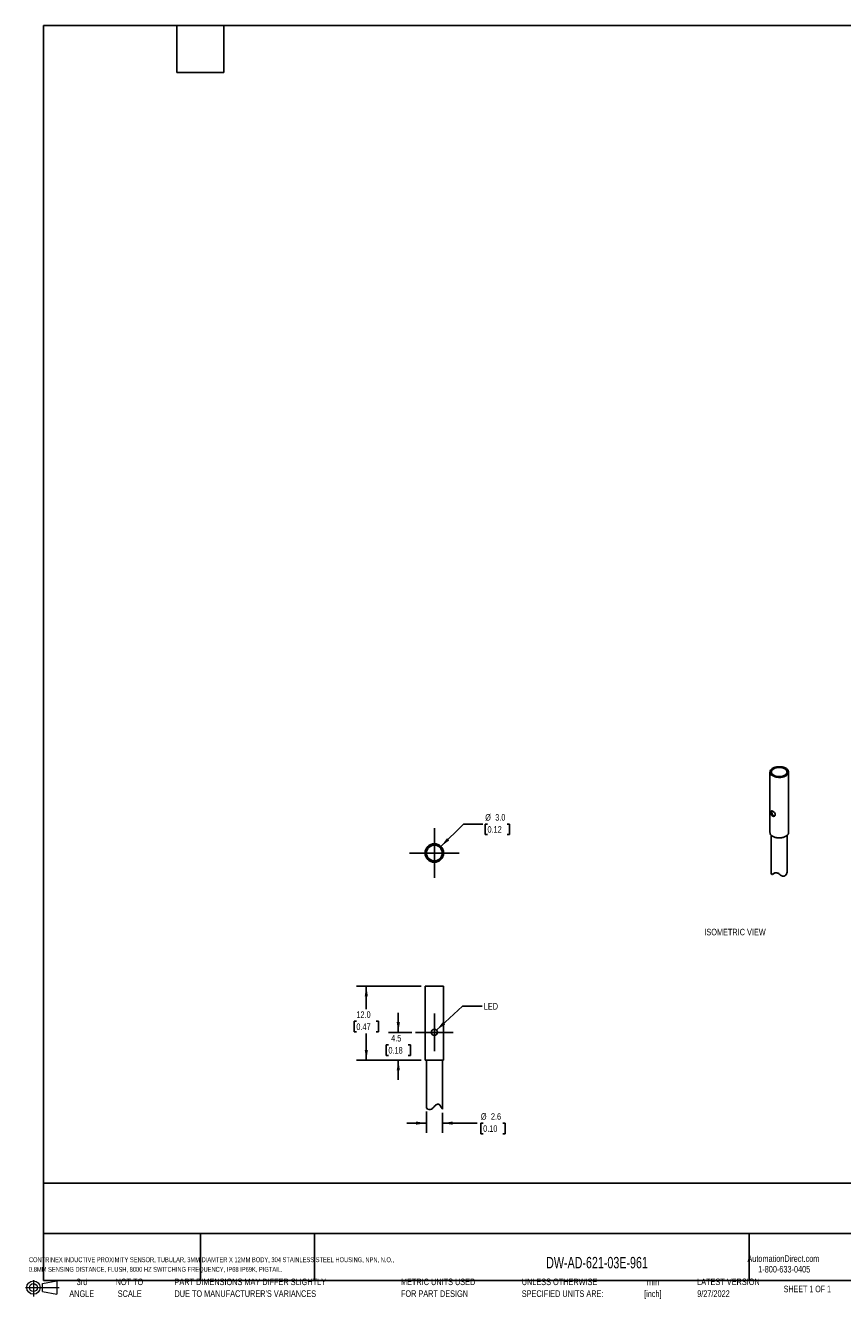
# Model space of a CAD drawing. Header units: millimetres. Extents: x 3 to 273, y 3 to 210.
# Tile 1 of 2: x 3 to 136, y 3 to 210. Entities that reach past the tile are written whole.
import ezdxf

# ---------------------------------------------------------------- set-up
doc = ezdxf.new("R2010")
doc.units = ezdxf.units.MM
doc.header["$LTSCALE"] = 0.5
doc.linetypes.add('CENTERX2', pattern=[20.32, 12.7, -2.54, 2.54, -2.54])
doc.layers.add('CENTER', color=40, linetype='CENTERX2')
doc.layers.add('DIMENSIONS', color=140, linetype='Continuous', lineweight=25)
doc.layers.add('TEXT', color=140, linetype='Continuous', lineweight=25)
doc.styles.add('SLDTEXTSTYLE0', font='TXT', dxfattribs={"width": 0.7})
doc.styles.add('SLDTEXTSTYLE1', font='TXT', dxfattribs={"width": 0.65})
doc.dimstyles.new('SLDDIMSTYLE0', dxfattribs={"dimtxt": 1.079004, "dimasz": 1.651, "dimexe": 0, "dimexo": 0.0625, "dimgap": 0.269751, "dimtad": 0, "dimtih": 1, "dimtoh": 1, "dimrnd": 1e-09, "dimzin": 12, "dimdsep": 46, "dimtxsty": 'SLDTEXTSTYLE0', "dimsah": 1, "dimcen": 0.09, "dimadec": 0, "dimazin": 3, "dimtfac": 1, "dimtmove": 0, "dimatfit": 0, "dimfxl": 0, "dimfrac": 2, "dimtolj": 1, "dimtzin": 12, "dimarcsym": 0})
doc.dimstyles.new('SLDDIMSTYLE1', dxfattribs={"dimtxt": 1.079004, "dimasz": 1.651, "dimexe": 0, "dimexo": 0.0625, "dimgap": 0.269751, "dimtad": 0, "dimtih": 1, "dimtoh": 1, "dimrnd": 1e-09, "dimzin": 4, "dimdsep": 46, "dimtxsty": 'SLDTEXTSTYLE0', "dimsah": 1, "dimcen": 0.09, "dimadec": 0, "dimazin": 1, "dimtfac": 1, "dimtofl": 0, "dimtmove": 0, "dimatfit": 3, "dimfxl": 0, "dimfrac": 2, "dimtolj": 1, "dimtzin": 12, "dimarcsym": 0})
doc.dimstyles.new('SLDDIMSTYLE2', dxfattribs={"dimtxt": 0.18, "dimasz": 1.651, "dimexe": 0, "dimexo": 0.0625, "dimgap": 0, "dimtad": 0, "dimtih": 1, "dimtoh": 1, "dimdec": 0, "dimrnd": 1e-09, "dimzin": 0, "dimdsep": 46, "dimtxsty": 'Standard', "dimsah": 1, "dimcen": 0.09, "dimadec": 0, "dimazin": 0, "dimtfac": 1.651, "dimtdec": 0, "dimtofl": 0, "dimtmove": 0, "dimatfit": 3, "dimfxl": 0, "dimfrac": 2, "dimtolj": 1, "dimtzin": 0, "dimarcsym": 0})
doc.dimstyles.new('SLDDIMSTYLE3', dxfattribs={"dimtxt": 1.079004, "dimasz": 1.651, "dimexe": 0, "dimexo": 0.0625, "dimgap": 0.269751, "dimtad": 0, "dimtih": 1, "dimtoh": 1, "dimrnd": 1e-09, "dimzin": 4, "dimdsep": 46, "dimtxsty": 'SLDTEXTSTYLE0', "dimsah": 1, "dimcen": 0, "dimadec": 0, "dimazin": 1, "dimtfac": 1, "dimtofl": 0, "dimtmove": 0, "dimatfit": 3, "dimfxl": 0, "dimfrac": 2, "dimtolj": 1, "dimtzin": 12, "dimarcsym": 0})

# ---------------------------------------------------------------- blocks, each defined once
blk = doc.blocks.new('Block11')
at = {"color": 7, "linetype": 'Continuous', "lineweight": 18}
for p, q in [((1.29, 2.66), (1.29, 0)), ((2.74, 2.08), (5.09, 2.52)), ((2.74, 0.8), (2.74, 2.08)), ((5.09, 2.52), (5.09, 0.37)), ((0, 1.44), (5.44, 1.44)), ((2.74, 0.8), (5.09, 0.37))]:
    blk.add_line(p, q, dxfattribs=at)
for radius in [1.08, 0.643]:
    blk.add_circle((1.29, 1.44), radius, dxfattribs=at)
blk = doc.blocks.new('Block12')
at = {"color": 7, "linetype": 'Continuous'}
blk.add_blockref('Block11', (0, 0), dxfattribs=at)
blk = doc.blocks.new('SW_NOTE_0')
at = {"layer": 'TEXT', "color": 0, "attachment_point": 1, "style": 'SLDTEXTSTYLE0'}
for s, insert, char_height in [('CONTRINEX INDUCTIVE PROXIMITY SENSOR, TUBULAR, 3MM DIAMTER X 12MM BODY, 304 STAINLESS STEEL HOUSING, NPN, N.O.,', (0, 1.02), 0.79375), ('0.8MM SENSING DISTANCE, FLUSH, 8000 HZ SWITCHING FREQUENCY, IP68 IP69K, PIGTAIL.', (0, -0.54), 0.7937)]:
    blk.add_mtext(s, dxfattribs=dict(at, insert=insert, char_height=char_height))
blk = doc.blocks.new('SW_NOTE_0_1')
at = {"layer": 'TEXT', "color": 0, "char_height": 1.058, "attachment_point": 2, "style": 'SLDTEXTSTYLE0'}
for s, insert in [('mm', (1.42, 1.36)), ('[inch]', (1.38, -0.55))]:
    blk.add_mtext(s, dxfattribs=dict(at, insert=insert))
blk = doc.blocks.new('SW_NOTE_0_2')
at = {"layer": 'TEXT', "color": 0, "char_height": 1.0583, "attachment_point": 1, "style": 'SLDTEXTSTYLE0'}
for s, insert in [('UNLESS OTHERWISE', (0, 1.36)), ('SPECIFIED UNITS ARE:', (0, -0.55))]:
    blk.add_mtext(s, dxfattribs=dict(at, insert=insert))
blk = doc.blocks.new('SW_NOTE_0_3')
at = {"layer": 'TEXT', "color": 0, "char_height": 1.0583, "attachment_point": 1, "style": 'SLDTEXTSTYLE0'}
for s, insert in [('PART DIMENSIONS MAY DIFFER SLIGHTLY', (0, 1.36)), ("DUE TO MANUFACTURER'S VARIANCES", (0, -0.55))]:
    blk.add_mtext(s, dxfattribs=dict(at, insert=insert))
blk = doc.blocks.new('SW_NOTE_0_4')
at = {"layer": 'TEXT', "color": 0, "char_height": 1.058, "attachment_point": 2, "style": 'SLDTEXTSTYLE0'}
for s, insert in [('NOT TO', (2.63, 1.36)), ('SCALE', (2.68, -0.55))]:
    blk.add_mtext(s, dxfattribs=dict(at, insert=insert))
blk = doc.blocks.new('SW_NOTE_0_5')
at = {"layer": 'TEXT', "color": 0, "char_height": 1.058, "attachment_point": 2, "style": 'SLDTEXTSTYLE0'}
for s, insert in [('3rd', (1.16, 1.36)), ('ANGLE', (1.11, -0.55))]:
    blk.add_mtext(s, dxfattribs=dict(at, insert=insert))
blk = doc.blocks.new('SW_NOTE_0_6')
at = {"layer": 'TEXT', "color": 0, "char_height": 1.0583, "attachment_point": 1, "style": 'SLDTEXTSTYLE0'}
for s, insert in [('METRIC UNITS USED', (0, 1.36)), ('FOR PART DESIGN', (0, -0.55))]:
    blk.add_mtext(s, dxfattribs=dict(at, insert=insert))
blk = doc.blocks.new('_D')
at = {"layer": 'DIMENSIONS'}
for p, q in [((68.35, 33.73), (68.35, 30.26)), ((70.95, 33.49), (70.95, 30.26)), ((68.35, 31.84), (65.18, 31.84)), ((70.95, 31.84), (76.58, 31.84)), ((77.55, 31.84), (77.19, 31.84)), ((77.19, 31.84), (77.19, 30.13)), ((80.75, 31.84), (81.12, 31.84)), ((81.12, 31.84), (81.12, 30.13)), ((77.19, 30.13), (77.55, 30.13)), ((81.12, 30.13), (80.75, 30.13))]:
    blk.add_line(p, q, dxfattribs=at)
for points in [[(68.35, 31.84), (66.7, 32.1), (66.7, 31.59)], [(70.95, 31.84), (72.6, 31.59), (72.6, 32.1)]]:
    blk.add_solid(points, dxfattribs=at)
at = {"layer": 'DIMENSIONS', "char_height": 1.058, "attachment_point": 1, "style": 'SLDTEXTSTYLE0'}
for s, insert in [('%%c', (77.18, 33.45)), ('2.6', (78.81, 33.45)), ('0.10', (77.55, 31.49))]:
    blk.add_mtext(s, dxfattribs=dict(at, insert=insert))
blk = doc.blocks.new('_D_1')
at = {"layer": 'DIMENSIONS'}
for p, q in [((63.81, 46.53), (63.81, 49.71)), ((65.98, 46.53), (62.22, 46.53)), ((62.21, 44.51), (61.84, 44.51)), ((61.84, 44.51), (61.84, 42.79)), ((65.41, 44.51), (65.77, 44.51)), ((65.77, 44.51), (65.77, 42.79)), ((61.84, 42.79), (62.21, 42.79)), ((67.52, 42.03), (62.22, 42.03)), ((63.81, 42.03), (63.81, 38.86)), ((65.77, 42.79), (65.41, 42.79))]:
    blk.add_line(p, q, dxfattribs=at)
for points in [[(63.81, 46.53), (64.06, 48.19), (63.55, 48.19)], [(63.81, 42.03), (63.55, 40.38), (64.06, 40.38)]]:
    blk.add_solid(points, dxfattribs=at)
at = {"layer": 'DIMENSIONS', "char_height": 1.058, "attachment_point": 1, "style": 'SLDTEXTSTYLE0'}
for s, insert in [('4.5', (62.65, 46.12)), ('0.18', (62.21, 44.16))]:
    blk.add_mtext(s, dxfattribs=dict(at, insert=insert))
blk = doc.blocks.new('_D_2')
at = {"layer": 'DIMENSIONS'}
for p, q in [((67.52, 54.03), (57.04, 54.03)), ((58.62, 54.03), (58.62, 50.29)), ((57.02, 48.33), (56.66, 48.33)), ((56.66, 48.33), (56.66, 46.62)), ((60.23, 48.33), (60.59, 48.33)), ((60.59, 48.33), (60.59, 46.62)), ((56.66, 46.62), (57.02, 46.62)), ((58.62, 42.03), (58.62, 46.37)), ((60.59, 46.62), (60.23, 46.62)), ((67.52, 42.03), (57.04, 42.03))]:
    blk.add_line(p, q, dxfattribs=at)
for points in [[(58.62, 54.03), (58.37, 52.38), (58.88, 52.38)], [(58.62, 42.03), (58.88, 43.69), (58.37, 43.69)]]:
    blk.add_solid(points, dxfattribs=at)
at = {"layer": 'DIMENSIONS', "char_height": 1.058, "attachment_point": 1, "style": 'SLDTEXTSTYLE0'}
for s, insert in [('12.0', (57.02, 49.94)), ('0.47', (57.02, 47.98))]:
    blk.add_mtext(s, dxfattribs=dict(at, insert=insert))
blk = doc.blocks.new('SW_CENTERMARKSYMBOL_0')
at = {"layer": 'CENTER', "color": 0}
for p, q in [((0, 2.54), (0, 3.04)), ((0, 0), (0, 2.54)), ((-2.54, 0), (-3.04, 0)), ((0, 0), (-2.54, 0)), ((0, 0), (0, -2.54)), ((0, 0), (2.54, 0)), ((2.54, 0), (3.04, 0)), ((0, -2.54), (0, -3.04))]:
    blk.add_line(p, q, dxfattribs=at)
blk = doc.blocks.new('_D_3')
at = {"layer": 'DIMENSIONS'}
for p, q in [((70.71, 76.63), (74.35, 80.27)), ((74.35, 80.27), (77.52, 80.27)), ((78.25, 80.27), (77.89, 80.27)), ((77.89, 80.27), (77.89, 78.55)), ((77.89, 78.55), (78.25, 78.55)), ((81.45, 80.27), (81.82, 80.27)), ((81.82, 78.55), (81.45, 78.55)), ((81.82, 80.27), (81.82, 78.55))]:
    blk.add_line(p, q, dxfattribs=at)
blk.add_solid([(70.71, 76.63), (72.06, 77.62), (71.7, 77.98)], dxfattribs=at)
at = {"layer": 'DIMENSIONS', "char_height": 1.058, "attachment_point": 1, "style": 'SLDTEXTSTYLE0'}
for s, insert in [('%%c', (77.88, 81.88)), ('3.0', (79.51, 81.88)), ('0.12', (78.25, 79.92))]:
    blk.add_mtext(s, dxfattribs=dict(at, insert=insert))
blk = doc.blocks.new('SW_CENTERMARKSYMBOL_1')
at = {"layer": 'CENTER', "color": 0}
for p, q in [((0, 2.54), (0, 4.04)), ((0, 0), (0, 2.54)), ((-2.54, 0), (-4.04, 0)), ((0, 0), (-2.54, 0)), ((0, 0), (0, -2.54)), ((0, 0), (2.54, 0)), ((2.54, 0), (4.04, 0)), ((0, -2.54), (0, -4.04))]:
    blk.add_line(p, q, dxfattribs=at)

msp = doc.modelspace()

# ---------------------------------------------------------------- linework, layer by layer
for p, q in [((124.007, 88.683), (124.007, 78.885)), ((124.182, 88.642), (124.182, 88.601)), ((126.832, 88.601), (126.832, 88.642)), ((127.007, 78.885), (127.007, 88.683)), ((124.207, 78.453), (124.207, 72.354)), ((126.807, 72.925), (126.807, 78.453)), ((124.207, 72.348), (124.208, 72.354)), ((124.382, 72.104), (124.841, 72.369)), ((124.805, 72.355), (124.411, 72.128)), ((124.805, 72.355), (124.74, 72.318)), ((68.151, 54.035), (68.151, 42.035)), ((71.151, 54.035), (68.151, 54.035)), ((71.151, 42.035), (71.151, 54.035)), ((68.151, 42.035), (71.151, 42.035)), ((68.351, 42.035), (68.351, 34.365)), ((70.951, 34.123), (70.951, 42.035)), ((68.738, 34.035), (69.045, 34.035))]:
    msp.add_line(p, q)
at = {"flags": 128}
for points in [[(126.568, 89.295), (126.665, 89.233), (126.752, 89.166), (126.827, 89.095), (126.889, 89.019), (126.939, 88.941), (126.976, 88.86), (126.998, 88.777), (127.007, 88.694), (127.002, 88.61), (126.983, 88.527), (126.95, 88.446), (126.903, 88.366), (126.844, 88.29), (126.772, 88.217), (126.688, 88.149), (126.593, 88.086), (126.488, 88.028), (126.374, 87.976), (126.252, 87.931), (126.123, 87.893), (125.988, 87.863), (125.848, 87.84), (125.706, 87.825), (125.561, 87.818), (125.417, 87.819), (125.272, 87.828), (125.131, 87.845), (124.992, 87.87), (124.859, 87.902), (124.731, 87.942), (124.611, 87.989), (124.499, 88.042), (124.396, 88.101), (124.304, 88.166), (124.223, 88.235), (124.155, 88.309), (124.098, 88.386), (124.055, 88.466), (124.026, 88.548), (124.01, 88.631), (124.008, 88.714), (124.02, 88.798), (124.046, 88.88), (124.086, 88.961), (124.139, 89.039), (124.205, 89.113), (124.283, 89.184), (124.372, 89.249), (124.472, 89.31), (124.582, 89.365), (124.7, 89.413), (124.826, 89.455), (124.958, 89.489), (125.096, 89.516), (125.237, 89.535), (125.38, 89.546), (125.525, 89.549), (125.67, 89.544), (125.813, 89.531), (125.953, 89.51), (126.089, 89.481), (126.22, 89.445), (126.344, 89.402), (126.46, 89.352), (126.568, 89.295)], [(126.462, 89.234), (126.358, 89.288), (126.246, 89.335), (126.126, 89.376), (126, 89.409), (125.868, 89.434), (125.732, 89.452), (125.594, 89.461), (125.455, 89.462), (125.317, 89.455), (125.18, 89.439), (125.047, 89.416), (124.919, 89.385), (124.797, 89.346), (124.683, 89.3), (124.577, 89.248), (124.482, 89.19), (124.397, 89.126), (124.324, 89.058), (124.263, 88.986), (124.216, 88.911), (124.182, 88.833), (124.163, 88.753), (124.157, 88.673), (124.166, 88.593), (124.189, 88.514), (124.226, 88.437), (124.277, 88.362), (124.341, 88.291), (124.417, 88.223), (124.505, 88.161), (124.603, 88.104), (124.711, 88.054), (124.827, 88.01), (124.951, 87.973), (125.08, 87.944), (125.214, 87.922), (125.351, 87.909), (125.49, 87.904), (125.629, 87.907), (125.766, 87.918), (125.901, 87.938), (126.032, 87.965), (126.157, 88), (126.275, 88.042), (126.385, 88.091), (126.486, 88.146), (126.576, 88.207), (126.655, 88.273), (126.722, 88.344), (126.776, 88.418), (126.817, 88.494), (126.844, 88.573), (126.856, 88.653), (126.854, 88.733), (126.838, 88.813), (126.808, 88.891), (126.764, 88.967), (126.707, 89.041), (126.637, 89.11), (126.555, 89.175), (126.462, 89.234)], [(124.182, 88.642), (124.187, 88.711), (124.194, 88.746)], [(126.823, 88.733), (126.829, 88.691), (126.832, 88.642)], [(126.822, 88.506), (126.831, 88.572), (126.832, 88.601)], [(124.007, 78.885), (124.01, 78.832), (124.026, 78.749), (124.055, 78.667), (124.098, 78.587), (124.155, 78.51), (124.223, 78.437), (124.304, 78.367), (124.396, 78.303), (124.499, 78.243), (124.611, 78.19), (124.731, 78.144), (124.859, 78.104), (124.992, 78.071), (125.131, 78.046), (125.272, 78.029), (125.417, 78.02), (125.561, 78.019), (125.706, 78.026), (125.848, 78.041), (125.988, 78.064), (126.123, 78.095), (126.252, 78.133), (126.374, 78.178), (126.488, 78.23), (126.593, 78.287), (126.688, 78.351), (126.772, 78.419), (126.844, 78.492), (126.903, 78.568), (126.95, 78.647), (126.983, 78.729), (127.002, 78.811), (127.007, 78.885)]]:
    msp.add_lwpolyline(points, dxfattribs=at)
for radius in [1.5, 1.35, 1.325]:
    msp.add_circle((69.651, 75.573), radius)
for centre, radius, start, end in [((124.662, 88.591), 0.506, 148.41895, 174.22984), ((124.668, 88.648), 0.486, 180.6643, 212.1225), ((126.35, 88.647), 0.482, 327.77423, 359.43897), ((126.376, 88.597), 0.482, 5.35796, 25.93942), ((124.63, 88.602), 0.448, 180.04541, 192.36496), ((124.676, 72.357), 0.469, 181.08294, 208.84951)]:
    msp.add_arc(centre, radius, start, end)
for points, knots in [([(124.196, 88.753), (124.195, 88.749), (124.183, 88.713), (124.183, 88.676), (124.182, 88.642)], [0, 0, 0, 0, 0.10294145, 1, 1, 1, 1]), ([(126.821, 88.739), (126.817, 88.76), (126.807, 88.803), (126.778, 88.87), (126.742, 88.931), (126.688, 89.004), (126.612, 89.083), (126.505, 89.165), (126.385, 89.235), (126.255, 89.295), (126.08, 89.356), (125.898, 89.397), (125.723, 89.419), (125.587, 89.428), (125.449, 89.429), (125.311, 89.421), (125.175, 89.405), (125.033, 89.379), (124.891, 89.341), (124.755, 89.293), (124.64, 89.24), (124.544, 89.186), (124.469, 89.134), (124.421, 89.096), (124.389, 89.067), (124.362, 89.041), (124.329, 89.005), (124.29, 88.958), (124.251, 88.898), (124.216, 88.828), (124.203, 88.778), (124.196, 88.753)], [0, 0, 0, 0, 0.0277445, 0.0554962, 0.0885411, 0.1125989, 0.1587224, 0.2097246, 0.2492415, 0.2931599, 0.3396198, 0.4101685, 0.4459137, 0.4819493, 0.5182805, 0.5549125, 0.591827, 0.6277035, 0.6727294, 0.7145655, 0.7532123, 0.7886681, 0.8194015, 0.8439259, 0.8524808, 0.8654538, 0.8833817, 0.9062793, 0.9341616, 0.9670404, 1, 1, 1, 1]), ([(126.409, 89.204), (126.648, 89.066), (126.782, 88.878), (126.782, 88.488), (126.648, 88.301), (126.17, 88.025), (125.845, 87.947), (125.169, 87.947), (124.845, 88.025), (124.366, 88.301), (124.232, 88.488), (124.232, 88.878), (124.366, 89.066), (124.845, 89.342), (125.169, 89.419), (125.845, 89.419), (126.17, 89.342), (126.409, 89.204)], [0, 0, 0, 0, 0.125, 0.125, 0.25, 0.25, 0.375, 0.375, 0.5, 0.5, 0.625, 0.625, 0.75, 0.75, 0.875, 0.875, 1, 1, 1, 1]), ([(126.832, 88.642), (126.832, 88.671), (126.831, 88.704), (126.822, 88.735), (126.821, 88.739)], [0, 0, 0, 0, 0.8894427, 1, 1, 1, 1]), ([(124.726, 82.108), (124.767, 82.056), (124.801, 82.001), (124.848, 81.888), (124.861, 81.831), (124.861, 81.67), (124.807, 81.578), (124.646, 81.484), (124.54, 81.485), (124.353, 81.593), (124.275, 81.699), (124.177, 81.941), (124.154, 82.078), (124.154, 82.294), (124.177, 82.369), (124.276, 82.425), (124.353, 82.409), (124.539, 82.301), (124.645, 82.213), (124.726, 82.108)], [0, 0, 0, 0, 0.0625, 0.0625, 0.125, 0.125, 0.25, 0.25, 0.375, 0.375, 0.5, 0.5, 0.625, 0.625, 0.75, 0.75, 0.875, 0.875, 1, 1, 1, 1]), ([(124.321, 82.402), (124.315, 82.375), (124.305, 82.332), (124.305, 82.249), (124.309, 82.174), (124.321, 82.092), (124.339, 82.008), (124.363, 81.925), (124.404, 81.824), (124.471, 81.713), (124.558, 81.634), (124.637, 81.594), (124.7, 81.579), (124.754, 81.577), (124.784, 81.584), (124.793, 81.587)], [0, 0, 0, 0, 0.1089097, 0.1738565, 0.2409524, 0.3091934, 0.3796656, 0.4457508, 0.5136248, 0.6397064, 0.7652812, 0.8310613, 0.8990121, 0.9672735, 1, 1, 1, 1]), ([(69.651, 76.848), (69.989, 76.848), (70.314, 76.713), (70.792, 76.235), (70.926, 75.911), (70.926, 75.235), (70.792, 74.91), (70.314, 74.432), (69.989, 74.298), (69.313, 74.298), (68.989, 74.432), (68.51, 74.91), (68.376, 75.235), (68.376, 75.911), (68.51, 76.235), (68.989, 76.713), (69.313, 76.848), (69.651, 76.848)], [0, 0, 0, 0, 0.125, 0.125, 0.25, 0.25, 0.375, 0.375, 0.5, 0.5, 0.625, 0.625, 0.75, 0.75, 0.875, 0.875, 1, 1, 1, 1]), ([(124.74, 72.318), (124.777, 72.354), (124.829, 72.374), (124.953, 72.386), (125.026, 72.378), (125.173, 72.344), (125.247, 72.318), (125.387, 72.255), (125.453, 72.218), (125.508, 72.173)], [0, 0, 0, 0, 0.25, 0.25, 0.5, 0.5, 0.75, 0.75, 1, 1, 1, 1]), ([(125.508, 72.173), (125.562, 72.1), (125.624, 72.035), (125.766, 71.925), (125.845, 71.88), (126.01, 71.824), (126.099, 71.812), (126.268, 71.824), (126.351, 71.849), (126.498, 71.933), (126.563, 71.993), (126.667, 72.137), (126.707, 72.223), (126.765, 72.409), (126.783, 72.51), (126.804, 72.714), (126.807, 72.819), (126.807, 72.923)], [0, 0, 0, 0, 0.125, 0.125, 0.25, 0.25, 0.375, 0.375, 0.5, 0.5, 0.625, 0.625, 0.75, 0.75, 0.875, 0.875, 1, 1, 1, 1]), ([(70.005, 46.888), (70.051, 46.842), (70.088, 46.787), (70.138, 46.666), (70.151, 46.6), (70.151, 46.403), (70.097, 46.273), (69.913, 46.089), (69.783, 46.035), (69.519, 46.035), (69.389, 46.09), (69.206, 46.273), (69.151, 46.402), (69.151, 46.667), (69.206, 46.796), (69.389, 46.98), (69.52, 47.035), (69.782, 47.035), (69.912, 46.981), (70.005, 46.888)], [0, 0, 0, 0, 0.0625, 0.0625, 0.125, 0.125, 0.25, 0.25, 0.375, 0.375, 0.5, 0.5, 0.625, 0.625, 0.75, 0.75, 0.875, 0.875, 1, 1, 1, 1]), ([(68.353, 34.365), (68.352, 34.366), (68.352, 34.367), (68.361, 34.349), (68.378, 34.315), (68.399, 34.277), (68.411, 34.255)], [0, 0, 0, 0, 0.15152943, 0.39623539, 0.64714771, 1, 1, 1, 1]), ([(69.851, 34.735), (69.897, 34.798), (69.958, 34.847), (70.093, 34.909), (70.167, 34.922), (70.305, 34.914), (70.37, 34.895), (70.483, 34.832), (70.532, 34.789), (70.571, 34.735)], [0, 0, 0, 0, 0.25, 0.25, 0.5, 0.5, 0.75, 0.75, 1, 1, 1, 1]), ([(70.571, 34.735), (70.596, 34.68), (70.646, 34.57), (70.728, 34.426), (70.809, 34.302), (70.877, 34.212), (70.924, 34.153), (70.948, 34.124), (70.949, 34.123), (70.95, 34.123)], [0, 0, 0, 0, 0.1567509, 0.3170959, 0.4741149, 0.6373073, 0.7712307, 0.9103313, 1, 1, 1, 1])]:
    msp.add_open_spline(points, degree=3, knots=knots)
for points in [[(124.411, 72.128), (124.491, 72.199), (124.597, 72.26), (124.74, 72.318)], [(124.411, 72.128), (124.365, 72.078), (124.306, 72.081), (124.265, 72.13)], [(68.738, 34.035), (68.58, 34.076), (68.474, 34.171), (68.411, 34.255)], [(69.371, 34.255), (69.287, 34.142), (69.166, 34.067), (69.045, 34.035)], [(69.371, 34.255), (69.516, 34.429), (69.675, 34.589), (69.851, 34.735)]]:
    msp.add_open_spline(points, degree=3)
at = {"layer": 'TEXT'}
for p, q in [((6.35, 209.55), (273.05, 209.55)), ((6.35, 209.55), (6.35, 6.35)), ((27.94, 201.93), (27.94, 209.55)), ((35.56, 201.93), (35.56, 209.55)), ((27.94, 201.93), (35.56, 201.93)), ((273.05, 22.126), (6.35, 22.126)), ((273.05, 13.97), (6.35, 13.97)), ((31.75, 13.97), (31.75, 6.35)), ((50.212, 13.97), (50.212, 6.35)), ((120.646, 13.97), (120.646, 6.35)), ((6.35, 6.35), (273.05, 6.35))]:
    msp.add_line(p, q, dxfattribs=at)

# ---------------------------------------------------------------- block references
at = {"layer": 'CENTER'}
for name, p in [('SW_CENTERMARKSYMBOL_1', (69.651, 75.573)), ('SW_CENTERMARKSYMBOL_0', (69.651, 46.535))]:
    msp.add_blockref(name, p, dxfattribs=at)
at = {"layer": 'TEXT'}
for name, p in [('SW_NOTE_0', (3.983, 9.107)), ('Block12', (3.419, 3.777)), ('SW_NOTE_0_5', (11.424, 5.318)), ('SW_NOTE_0_4', (17.629, 5.318)), ('SW_NOTE_0_3', (27.56, 5.318)), ('SW_NOTE_0_6', (64.239, 5.318)), ('SW_NOTE_0_2', (83.804, 5.318)), ('SW_NOTE_0_1', (103.643, 5.296))]:
    msp.add_blockref(name, p, dxfattribs=at)

# ---------------------------------------------------------------- texts
for s, insert, char_height, attachment_point, style in [('ISOMETRIC VIEW', (113.378, 63.306), 1.05833, 1, 'SLDTEXTSTYLE0'), ('LED', (77.658, 51.285), 1.0583, 1, 'SLDTEXTSTYLE0'), ('AutomationDirect.com', (120.347, 10.438), 1.05833, 1, 'SLDTEXTSTYLE0'), ('DW-AD-621-03E-961', (87.751, 10.183), 1.85208, 1, 'SLDTEXTSTYLE0'), ('1-800-633-0405', (122.096, 8.719), 1.05833, 1, 'SLDTEXTSTYLE0'), ('LATEST VERSION', (117.276, 6.682), 1.05833, 2, 'SLDTEXTSTYLE0'), ('9/27/2022', (114.851, 4.765), 1.0583, 2, 'SLDTEXTSTYLE0'), ('SHEET 1 OF 1', (126.221, 5.526), 1.05833, 1, 'SLDTEXTSTYLE1')]:
    msp.add_mtext(s, dxfattribs=dict(at, insert=insert, char_height=char_height, attachment_point=attachment_point, style=style))

# ---------------------------------------------------------------- dimensions: what is measured, and where the dimension line sits
at = {"layer": 'DIMENSIONS'}
dim = msp.add_diameter_dim_2p(p1=(68.59, 74.512), p2=(70.712, 76.633), dimstyle='SLDDIMSTYLE3', dxfattribs=at)
dim.commit()
dim.dimension.update_dxf_attribs({"geometry": '_D_3', "text_midpoint": (79.851, 80.27), "dimtype": 163})
for base, p2, dimstyle, picture, middle in [((58.624, 54.035), (68.151, 54.035), 'SLDDIMSTYLE1', '_D_2', (58.624, 48.33)), ((63.809, 46.535), (66.611, 46.535), 'SLDDIMSTYLE0', '_D_1', (63.809, 44.51))]:
    dim = msp.add_linear_dim(base=base, p1=(68.151, 42.035), p2=p2, angle=90, dimstyle=dimstyle, dxfattribs=at)
    dim.commit()
    dim.dimension.update_dxf_attribs({"geometry": picture, "text_midpoint": middle, "dimtype": 160})
dim = msp.add_linear_dim(base=(70.951, 31.843), p1=(68.351, 34.368), p2=(70.951, 34.121), angle=0, text='%%c<>', dimstyle='SLDDIMSTYLE0', dxfattribs=at)
dim.commit()
dim.dimension.update_dxf_attribs({"geometry": '_D', "text_midpoint": (79.151, 31.843), "dimtype": 160})

# ---------------------------------------------------------------- leaders
at = {"layer": 'TEXT'}
msp.add_leader([(69.989, 46.904), (74.215, 50.762), (77.39, 50.762)], dimstyle='SLDDIMSTYLE2', dxfattribs=at)

doc.saveas('drawing.dxf')
